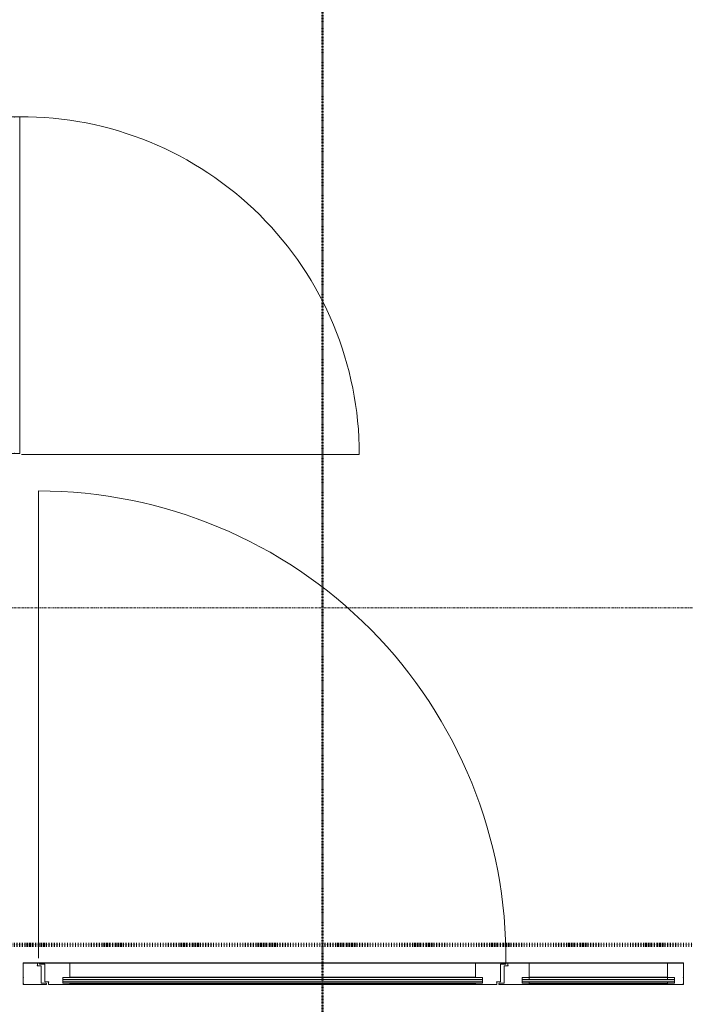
# Model space of a CAD drawing. Header units: millimetres. Extents: x -281 to 145437, y -16481 to 78869.
# Tile 192 of 256: x 22240 to 24095, y 42495 to 45240. Entities that reach past the tile are written whole.
import ezdxf

# ---------------------------------------------------------------- set-up
doc = ezdxf.new("R2010")
doc.units = ezdxf.units.MM
for name, pattern in [('ARC FS 060 minutes', [7.2, 2.4, -1.6, 0, -1.6, 0, -1.6]), ('Grid Line', [12, 6, -2, 2, -2]), ('NLRS_Dash-0_6mm_Space-0_6mm_cpz', [1.2, 0.6, -0.6])]:
    doc.linetypes.add(name, pattern=pattern)
for name, color, linetype, lineweight in [('A--L$01A__Algemeen', 7, 'Continuous', 5), ('A--L$07A__Stramien', 1, 'Continuous', 5), ('A--L21__Buitenwanden', 3, 'Continuous', 5), ('A--L3__Afbouw', 2, 'Continuous', 5)]:
    doc.layers.add(name, color=color, linetype=linetype, lineweight=lineweight)

# ---------------------------------------------------------------- blocks, each defined once
blk = doc.blocks.new('65_GM_LIB_fire separation vertical_gen_arc - 060 minutes-2428431-L_80_ 11')
at = {"layer": 'A--L$01A__Algemeen', "linetype": 'ARC FS 060 minutes', "lineweight": 100}
blk.add_line((0, 0), (2864.3, 0), dxfattribs=at)
blk = doc.blocks.new('TBR-B-INS-BR-ARC-R25_rvt-1-L_80_ 11')
at = {"layer": 'A--L$01A__Algemeen', "color": 124, "linetype": 'ARC FS 060 minutes', "lineweight": 100, "rotation": 180}
blk.add_blockref('65_GM_LIB_fire separation vertical_gen_arc - 060 minutes-2428431-L_80_ 11', (24979.3, 42660.5), dxfattribs=at)
blk = doc.blocks.new('NLRS_30_DO_UN_paneel dicht-SH_gen_cpz - 32_30_paneel_gen-63257637-L_80_ 11')
at = {"layer": 'A--L3__Afbouw'}
for p, q in [((-469.5, 20), (469.5, 20)), ((-469.5, 5.8), (-469.5, 20)), ((-468.5, 5.8), (-469.5, 5.8)), ((-469.5, 5), (-468.5, 5)), ((-469.5, -5), (-469.5, 5)), ((-468.5, 5), (-468.5, 5.8)), ((468.5, 5.8), (468.5, 5)), ((469.5, 5.8), (468.5, 5.8)), ((468.5, 5), (469.5, 5)), ((469.5, 20), (469.5, 5.8)), ((469.5, 5), (469.5, -5)), ((-468.5, -5), (-469.5, -5)), ((-469.5, -5.8), (-468.5, -5.8)), ((-469.5, -20), (-469.5, -5.8)), ((469.5, -20), (-469.5, -20)), ((-468.5, -5.8), (-468.5, -5)), ((468.5, -5), (468.5, -5.8)), ((469.5, -5), (468.5, -5)), ((468.5, -5.8), (469.5, -5.8)), ((469.5, -5.8), (469.5, -20))]:
    blk.add_line(p, q, dxfattribs=at)
blk = doc.blocks.new('NLRS_30_DO_UN_clearance zone-SH_gen_cpz - NLRS_30_DO_UN_clearance zone-SH_gen_cpz-63257638-L_80_ 11')
at = {"layer": 'A--L3__Afbouw'}
blk.add_line((-472, -966.5), (-472, -25), dxfattribs=at)
blk.add_arc((-472, -25), 941.5, 270, 0.3043, dxfattribs=at)
blk = doc.blocks.new('NLRS_30_DO_WB_deur enkel draai zij-bovenlicht-SH_gen_cpz1 - 32_31_03_deur enkel glasinvulling_jansen_economy 60_bxhxd_1840mmx3340mmx60mm zijlicht 01_0mm zijlicht 02_430mm bovenlicht_885mm_profiel 65 tussenregel-47124877-L_80_ 11')
at = {"layer": 'A--L3__Afbouw'}
blk.add_hatch(color=256, dxfattribs=at).paths.add_polyline_path([(895, -42), (895, -36), (470, -36), (470, -42), (553.2, -42)])
for p, q in [((-880, 10), (-920, 10)), ((-920, 10), (-920, -29.7)), ((-881, 2.5), (-881, 3.3)), ((-881, 3.3), (-880, 3.3)), ((-870, 2.5), (-881, 2.5)), ((-880, 3.3), (-880, 10)), ((-870, -46.5), (-870, 2.5)), ((431, 2.5), (420, 2.5)), ((420, 2.5), (420, -46.5)), ((490, 10), (430, 10)), ((430, 10), (430, 3.3)), ((430, 3.3), (431, 3.3)), ((431, 3.3), (431, 2.5)), ((490, -29.7), (490, 10)), ((490, 10), (875, 10)), ((920, 10), (875, 10)), ((875, 10), (875, -29.7)), ((920, -29.7), (920, 10)), ((-920, -29.7), (-919, -29.7)), ((-919, -30.5), (-920, -30.5)), ((-920, -30.5), (-920, -46.5)), ((-920, -46.5), (-919, -46.5)), ((-919, -47.3), (-920, -47.3)), ((-920, -47.3), (-920, -50)), ((-920, -50), (-855, -50)), ((-919, -29.7), (-919, -30.5)), ((-919, -46.5), (-919, -47.3)), ((-856, -46.5), (-870, -46.5)), ((-856, -47.3), (-856, -46.5)), ((-855, -47.3), (-856, -47.3)), ((-855, -50), (-855, -47.3)), ((406, -47.3), (405, -47.3)), ((405, -47.3), (405, -50)), ((405, -50), (490, -50)), ((420, -46.5), (406, -46.5)), ((406, -46.5), (406, -47.3)), ((470, -46.5), (470, -30.5)), ((470, -30.5), (489, -30.5)), ((895, -36), (470, -36)), ((470, -36), (470, -42)), ((470, -42), (895, -42)), ((489, -46.5), (470, -46.5)), ((489, -30.5), (489, -29.7)), ((489, -29.7), (490, -29.7)), ((489, -47.3), (489, -46.5)), ((490, -47.3), (489, -47.3)), ((875, -29.7), (490, -29.7)), ((490, -29.7), (490, -30.5)), ((490, -30.5), (875, -30.5)), ((490, -30.5), (490, -36)), ((490, -42), (490, -46.5)), ((490, -46.5), (875, -46.5)), ((490, -46.5), (490, -47.3)), ((490, -50), (490, -47.3)), ((490, -47.3), (875, -47.3)), ((490, -47.3), (490, -50)), ((875, -50), (490, -50)), ((875, -29.7), (876, -29.7)), ((875, -29.7), (875, -30.5)), ((875, -30.5), (875, -36)), ((875, -42), (875, -46.5)), ((875, -46.5), (875, -47.3)), ((876, -47.3), (875, -47.3)), ((875, -47.3), (875, -50)), ((875, -47.3), (875, -50)), ((875, -50), (920, -50)), ((876, -29.7), (876, -30.5)), ((876, -30.5), (895, -30.5)), ((895, -46.5), (876, -46.5)), ((876, -46.5), (876, -47.3)), ((895, -30.5), (895, -46.5)), ((895, -42), (895, -36)), ((919, -30.5), (919, -29.7)), ((919, -29.7), (920, -29.7)), ((920, -30.5), (919, -30.5)), ((919, -47.3), (919, -46.5)), ((919, -46.5), (920, -46.5)), ((920, -47.3), (919, -47.3)), ((920, -46.5), (920, -30.5)), ((920, -50), (920, -47.3))]:
    blk.add_line(p, q, dxfattribs=at)
blk = doc.blocks.new('NLRS_30_DO_UN_paneel-SH_gen_cpz - 32_40_paneel_gen-40491140-L_80_ 11')
at = {"layer": 'A--L3__Afbouw'}
blk.add_hatch(color=256, dxfattribs=at).paths.add_polyline_path([(585, -16), (-585, -16), (-585, -22), (585, -22)])
for p, q in [((-650, 30), (-650, 27.3)), ((-565, 30), (-650, 30)), ((-650, 30), (-650, 27.3)), ((-565, -9.7), (-565, 30)), ((-565, 30), (565, 30)), ((650, 30), (565, 30)), ((565, 30), (565, -9.7)), ((650, 27.3), (650, 30)), ((650, 30), (650, 27.3)), ((-650, 27.3), (-649, 27.3)), ((-649, 27.3), (-649, 26.5)), ((-649, 26.5), (-635, 26.5)), ((-635, 26.5), (-635, -22.5)), ((635, -22.5), (635, 26.5)), ((635, 26.5), (649, 26.5)), ((649, 26.5), (649, 27.3)), ((649, 27.3), (650, 27.3)), ((-635, -22.5), (-624, -22.5)), ((-624, -23.3), (-625, -23.3)), ((-625, -23.3), (-625, -30)), ((-624, -22.5), (-624, -23.3)), ((-585, -26.5), (-585, -10.5)), ((-585, -10.5), (-566, -10.5)), ((585, -16), (-585, -16)), ((-585, -16), (-585, -22)), ((-585, -22), (585, -22)), ((-566, -26.5), (-585, -26.5)), ((-566, -10.5), (-566, -9.7)), ((-566, -9.7), (-565, -9.7)), ((566, -10.5), (-566, -10.5)), ((-566, -27.3), (-566, -26.5)), ((-566, -26.5), (566, -26.5)), ((-565, -27.3), (-566, -27.3)), ((565, -9.7), (-565, -9.7)), ((-565, -30), (-565, -27.3)), ((-565, -27.3), (565, -27.3)), ((-565, -30), (-565, -27.3)), ((565, -9.7), (566, -9.7)), ((566, -27.3), (565, -27.3)), ((565, -27.3), (565, -30)), ((565, -27.3), (565, -30)), ((566, -9.7), (566, -10.5)), ((566, -10.5), (585, -10.5)), ((585, -26.5), (566, -26.5)), ((566, -26.5), (566, -27.3)), ((585, -10.5), (585, -26.5)), ((585, -22), (585, -16)), ((624, -23.3), (624, -22.5)), ((624, -22.5), (635, -22.5)), ((625, -23.3), (624, -23.3)), ((625, -30), (625, -23.3)), ((-625, -30), (-565, -30)), ((565, -30), (-565, -30)), ((565, -30), (625, -30))]:
    blk.add_line(p, q, dxfattribs=at)
blk = doc.blocks.new('NLRS_30_DO_UN_clearance zone-SH_gen_cpz - NLRS_30_DO_UN_clearance zone-SH_gen_cpz-53700878-L_80_ 11')
at = {"layer": 'A--L3__Afbouw'}
blk.add_line((-652.5, 1346.1), (-652.5, 43.5), dxfattribs=at)
blk.add_arc((-652.5, 43.5), 1302.6, 359.4062, 90, dxfattribs=at)

msp = doc.modelspace()

# ---------------------------------------------------------------- linework, layer by layer
at = {"layer": 'A--L$01A__Algemeen', "linetype": 'NLRS_Dash-0_6mm_Space-0_6mm_cpz', "lineweight": 50}
msp.add_line((23084, 57575.3), (23084, 7036.9), dxfattribs=at)
at = {"layer": 'A--L$07A__Stramien', "linetype": 'Grid Line'}
msp.add_line((100373, 43600), (-281.1, 43600), dxfattribs=at)
at = {"layer": 'A--L21__Buitenwanden'}
for p, q in [((24090, 42611), (22250, 42611)), ((22250, 42611), (22250, 42610)), ((22250, 42610), (24090, 42610)), ((24090, 42610), (24090, 42611))]:
    msp.add_line(p, q, dxfattribs=at)

# ---------------------------------------------------------------- block references
at = {"lineweight": 5}
msp.add_blockref('TBR-B-INS-BR-ARC-R25_rvt-1-L_80_ 11', (0, 0), dxfattribs=at)
at = {"layer": 'A--L3__Afbouw', "rotation": 90}
for name in ['NLRS_30_DO_UN_paneel dicht-SH_gen_cpz - 32_30_paneel_gen-63257637-L_80_ 11', 'NLRS_30_DO_UN_clearance zone-SH_gen_cpz - NLRS_30_DO_UN_clearance zone-SH_gen_cpz-63257638-L_80_ 11']:
    msp.add_blockref(name, (22220, 44500), dxfattribs=at)
at = {"layer": 'A--L3__Afbouw'}
for name, p in [('NLRS_30_DO_UN_clearance zone-SH_gen_cpz - NLRS_30_DO_UN_clearance zone-SH_gen_cpz-53700878-L_80_ 11', (22945, 42580)), ('NLRS_30_DO_WB_deur enkel draai zij-bovenlicht-SH_gen_cpz1 - 32_31_03_deur enkel glasinvulling_jansen_economy 60_bxhxd_1840mmx3340mmx60mm zijlicht 01_0mm zijlicht 02_430mm bovenlicht_885mm_profiel 65 tussenregel-47124877-L_80_ 11', (23170, 42600)), ('NLRS_30_DO_UN_paneel-SH_gen_cpz - 32_40_paneel_gen-40491140-L_80_ 11', (22945, 42580))]:
    msp.add_blockref(name, p, dxfattribs=at)

doc.saveas('drawing.dxf')
